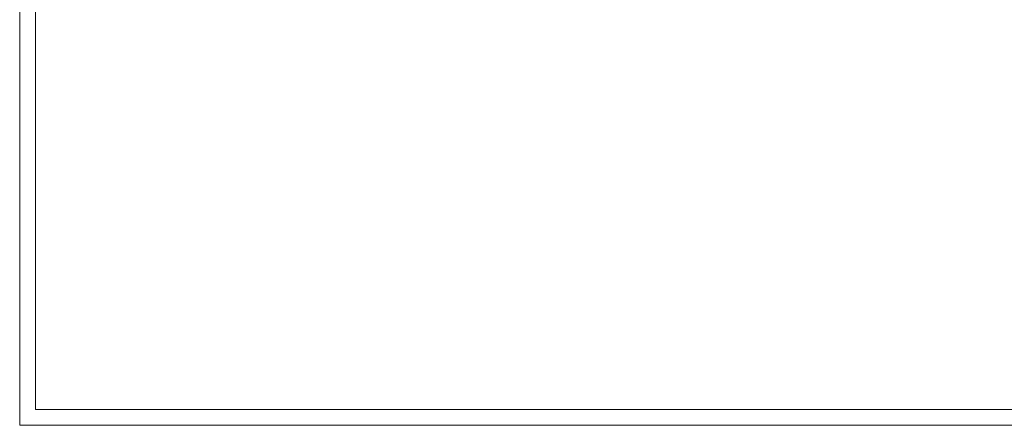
# Model space of a CAD drawing. Header units: millimetres. Extents: x -5254 to 173417, y -28809 to -6400.
# Tile 56 of 256: x 34272 to 37375, y -28809 to -27530. Entities that reach past the tile are written whole.
import ezdxf

# ---------------------------------------------------------------- set-up
doc = ezdxf.new("R2010")
doc.units = ezdxf.units.MM
doc.layers.add('mr_wym_białe', color=7, linetype='Continuous', lineweight=9)

msp = doc.modelspace()

# ---------------------------------------------------------------- linework, layer by layer
at = {"layer": 'mr_wym_białe', "color": 7}
for p, q in [((34272.47, -22869.36), (34272.47, -28809.36)), ((34322.47, -22919.36), (34322.47, -28759.36)), ((34322.47, -28759.36), (42632.47, -28759.36)), ((34272.47, -28809.36), (34282.47, -28809.36)), ((34272.47, -28809.36), (42682.47, -28809.36))]:
    msp.add_line(p, q, dxfattribs=at)

doc.saveas('drawing.dxf')
